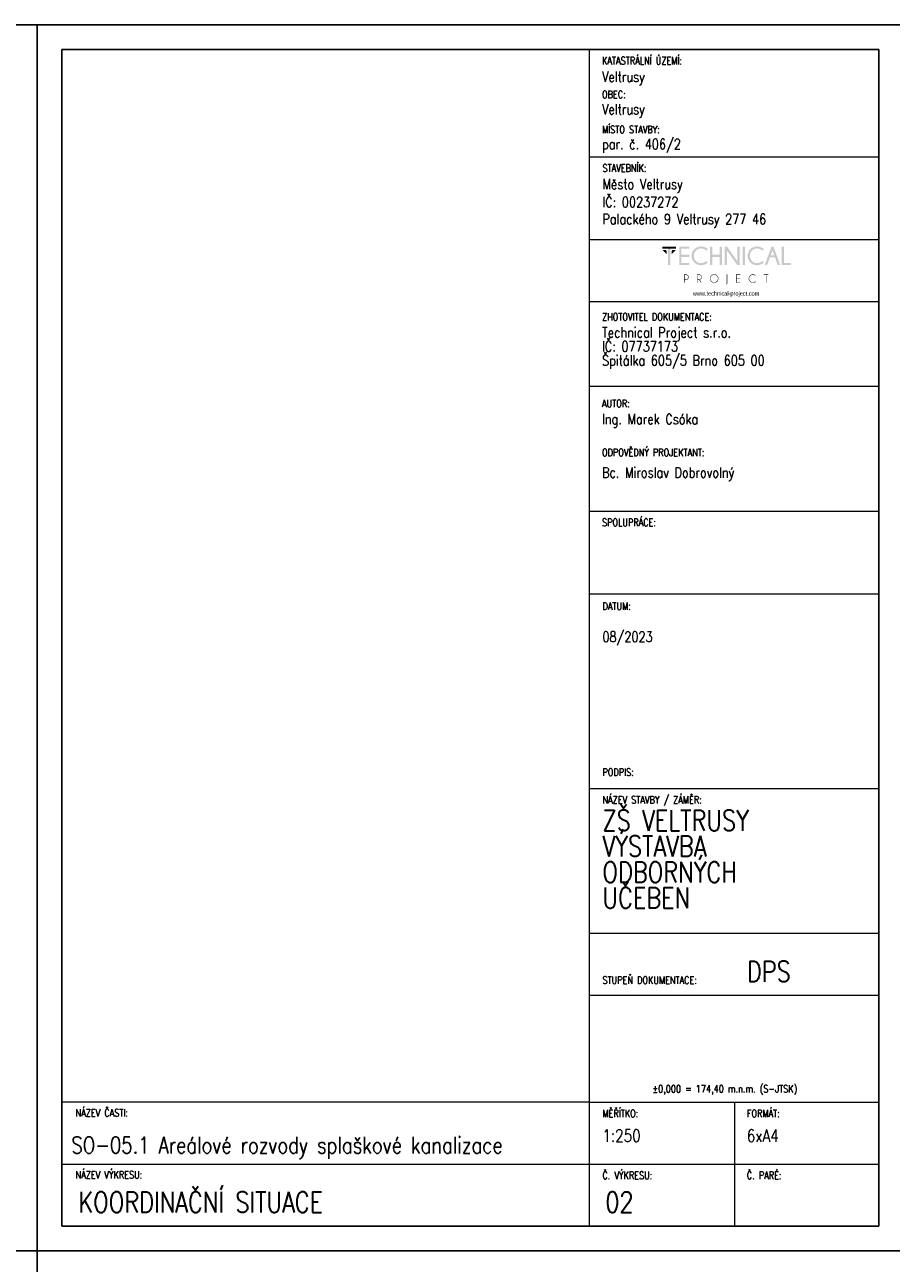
# Model space of a CAD drawing. Header units: millimetres. Extents: x -744 to 2301, y 2052 to 2943.
# Tile 11 of 31: x 408 to 618, y 2643 to 2943. Entities that reach past the tile are written whole.
import ezdxf

# ---------------------------------------------------------------- set-up
doc = ezdxf.new("R2010")
doc.units = ezdxf.units.MM
doc.header["$MEASUREMENT"] = 0
doc.layers.add('NETISK', color=7, linetype='Continuous', plot=False)
doc.layers.add('TP_01_Rozpiska', color=7, linetype='Continuous', lineweight=5)
doc.layers.add('Znojmoprojekt - Popisy.Znojmoprojekt', color=7, linetype='Continuous')
doc.styles.add('GENERATED_STYLE_4', font='arial.ttf')
doc.styles.add('ROMANS', font='romans.shx', dxfattribs={"width": 0.8})

# ---------------------------------------------------------------- blocks, each defined once
blk = doc.blocks.new('*U24')
for p, q in [((-210, 291), (-210, 297)), ((-204, 297), (-210, 297)), ((0, 297), (-210, 297)), ((-210, 297), (-210, 0)), ((0, 0), (0, 297)), ((-6, 297), (0, 297)), ((-6, 291), (-204, 291)), ((-204, 291), (-204, 6)), ((-6, 6), (-6, 291)), ((-210, 6), (-210, 0)), ((-204, 6), (-6, 6)), ((-210, 0), (0, 0))]:
    blk.add_line(p, q)
blk = doc.blocks.new('A$C01D51CA2')
at = {"layer": 'TP_01_Rozpiska'}
for points in [[(-45.09, 17.59), (-45.09, 16.91), (-40.45, 16.91), (-40.45, 17.59)], [(-43.15, 17.03), (-43.15, 11.39), (-42.38, 11.39), (-42.38, 17.03)], [(-36.03, 17.59), (-36.03, 16.91), (-38.63, 16.91), (-38.63, 14.83), (-36.03, 14.83), (-36.03, 14.15), (-38.63, 14.15), (-38.63, 12.08), (-36.03, 12.08), (-36.03, 11.39), (-39.4, 11.39), (-39.4, 17.59)], [(-28.26, 14.15), (-28.26, 11.39), (-29.05, 11.39), (-29.05, 17.59), (-28.26, 17.59), (-28.26, 14.83), (-25.73, 14.83), (-25.73, 17.59), (-24.94, 17.59), (-24.94, 11.39), (-25.73, 11.39), (-25.73, 14.15)], [(-23.29, 17.59), (-19.78, 12.64), (-19.78, 17.59), (-19, 17.59), (-19, 11.39), (-19.86, 11.39), (-23.29, 16.22), (-23.29, 11.39), (-24.07, 11.39), (-24.07, 17.59)], [(-18, 17.59), (-18, 11.39), (-17.23, 11.39), (-17.23, 17.59)], [(-4.92, 11.41), (-4.92, 17.59), (-4.14, 17.59), (-4.14, 12.08), (-1.91, 12.08), (-1.91, 11.41)], [(-45.09, 16.5), (-43.58, 14.97), (-43.58, 16.09), (-43.97, 16.5)], [(-40.45, 16.5), (-41.97, 14.97), (-41.97, 16.09), (-41.57, 16.5)], [(-18.85, 8.23), (-18.85, 8.07), (-20.1, 8.07), (-20.1, 6.92), (-18.85, 6.92), (-18.85, 6.76), (-20.1, 6.76), (-20.1, 5.6), (-18.85, 5.6), (-18.85, 5.44), (-20.25, 5.44), (-20.25, 8.23)], [(-10.06, 8.07), (-10.06, 5.44), (-10.22, 5.44), (-10.22, 8.07), (-10.93, 8.07), (-10.93, 8.23), (-9.35, 8.23), (-9.35, 8.07)]]:
    blk.add_hatch(color=256, dxfattribs=at).paths.add_polyline_path(points)
h = blk.add_hatch(color=256, dxfattribs=at)
edge = h.paths.add_edge_path()
edge.add_line((-30.26, 12.76), (-29.72, 12.28))
edge.add_spline(control_points=[(-29.72, 12.28), (-30.41, 11.65), (-31.18, 11.32), (-32.02, 11.32), (-32.02, 11.32), (-32.93, 11.32), (-33.68, 11.64), (-34.31, 12.26), (-34.31, 12.26), (-34.93, 12.89), (-35.23, 13.63), (-35.23, 14.5), (-35.23, 14.5), (-35.23, 15.35), (-34.93, 16.09), (-34.31, 16.72), (-34.31, 16.72), (-33.68, 17.36), (-32.93, 17.67), (-32.02, 17.67), (-32.02, 17.67), (-31.18, 17.67), (-30.41, 17.34), (-29.72, 16.7)], knot_values=[0, 0, 0, 0, 0.041667, 0.041667, 0.041667, 0.041767, 0.083333, 0.083333, 0.083333, 0.083433, 0.125, 0.125, 0.125, 0.1251, 0.166667, 0.166667, 0.166667, 0.166767, 0.208333, 0.208333, 0.208333, 0.208433, 1, 1, 1, 1], degree=3, periodic=0)
edge.add_line((-29.72, 16.7), (-30.26, 16.22))
edge.add_spline(control_points=[(-30.26, 16.22), (-30.82, 16.73), (-31.41, 16.98), (-32.02, 16.98), (-32.02, 16.98), (-32.68, 16.98), (-33.25, 16.73), (-33.73, 16.26), (-33.73, 16.26), (-34.21, 15.78), (-34.45, 15.19), (-34.45, 14.5), (-34.45, 14.5), (-34.45, 13.79), (-34.21, 13.22), (-33.73, 12.72), (-33.73, 12.72), (-33.25, 12.25), (-32.68, 12.02), (-32.02, 12.02), (-32.02, 12.02), (-31.41, 12.02), (-30.82, 12.26), (-30.26, 12.76)], knot_values=[0, 0, 0, 0, 0.041667, 0.041667, 0.041667, 0.041767, 0.083333, 0.083333, 0.083333, 0.083433, 0.125, 0.125, 0.125, 0.1251, 0.166667, 0.166667, 0.166667, 0.166767, 0.208333, 0.208333, 0.208333, 0.208433, 1, 1, 1, 1], degree=3, periodic=0)
h = blk.add_hatch(color=256, dxfattribs=at)
edge = h.paths.add_edge_path()
edge.add_line((-11.41, 12.76), (-10.87, 12.28))
edge.add_spline(control_points=[(-10.87, 12.28), (-11.56, 11.65), (-12.33, 11.32), (-13.17, 11.32), (-13.17, 11.32), (-14.07, 11.32), (-14.83, 11.64), (-15.45, 12.26), (-15.45, 12.26), (-16.08, 12.89), (-16.37, 13.63), (-16.37, 14.5), (-16.37, 14.5), (-16.37, 15.35), (-16.08, 16.09), (-15.45, 16.72), (-15.45, 16.72), (-14.83, 17.36), (-14.07, 17.67), (-13.17, 17.67), (-13.17, 17.67), (-12.33, 17.67), (-11.56, 17.34), (-10.87, 16.7)], knot_values=[0, 0, 0, 0, 0.041667, 0.041667, 0.041667, 0.041767, 0.083333, 0.083333, 0.083333, 0.083433, 0.125, 0.125, 0.125, 0.1251, 0.166667, 0.166667, 0.166667, 0.166767, 0.208333, 0.208333, 0.208333, 0.208433, 1, 1, 1, 1], degree=3, periodic=0)
edge.add_line((-10.87, 16.7), (-11.41, 16.22))
edge.add_spline(control_points=[(-11.41, 16.22), (-11.97, 16.73), (-12.56, 16.98), (-13.17, 16.98), (-13.17, 16.98), (-13.82, 16.98), (-14.4, 16.73), (-14.88, 16.26), (-14.88, 16.26), (-15.35, 15.78), (-15.6, 15.19), (-15.6, 14.5), (-15.6, 14.5), (-15.6, 13.79), (-15.35, 13.22), (-14.88, 12.72), (-14.88, 12.72), (-14.4, 12.25), (-13.82, 12.02), (-13.17, 12.02), (-13.17, 12.02), (-12.56, 12.02), (-11.97, 12.26), (-11.41, 12.76)], knot_values=[0, 0, 0, 0, 0.041667, 0.041667, 0.041667, 0.041767, 0.083333, 0.083333, 0.083333, 0.083433, 0.125, 0.125, 0.125, 0.1251, 0.166667, 0.166667, 0.166667, 0.166767, 0.208333, 0.208333, 0.208333, 0.208433, 1, 1, 1, 1], degree=3, periodic=0)
h = blk.add_hatch(color=256, dxfattribs=at)
h.paths.add_polyline_path([(-7.4, 14.65), (-7.99, 16.29), (-8.6, 14.65)])
h.paths.add_polyline_path([(-7.64, 17.59), (-5.41, 11.41), (-6.21, 11.41), (-7.15, 13.97), (-8.83, 13.97), (-9.78, 11.41), (-10.6, 11.41), (-8.33, 17.59)])
h = blk.add_hatch(color=256, dxfattribs=at)
edge = h.paths.add_edge_path()
edge.add_line((-37.56, 8.07), (-37.56, 6.57))
edge.add_line((-37.56, 6.57), (-37.08, 6.57))
edge.add_spline(control_points=[(-37.08, 6.57), (-36.89, 6.57), (-36.71, 6.64), (-36.56, 6.79), (-36.56, 6.79), (-36.41, 6.94), (-36.34, 7.12), (-36.34, 7.33), (-36.34, 7.33), (-36.34, 7.53), (-36.41, 7.71), (-36.56, 7.86), (-36.56, 7.86), (-36.71, 8), (-36.89, 8.07), (-37.08, 8.07)], knot_values=[0, 0, 0, 0, 0.0625, 0.0625, 0.0625, 0.0626, 0.125, 0.125, 0.125, 0.1251, 0.1875, 0.1875, 0.1875, 0.1876, 1, 1, 1, 1], degree=3, periodic=0)
edge.add_line((-37.08, 8.07), (-37.56, 8.07))
edge = h.paths.add_edge_path()
edge.add_line((-37.56, 6.41), (-37.56, 5.44))
edge.add_line((-37.56, 5.44), (-37.73, 5.44))
edge.add_line((-37.73, 5.44), (-37.73, 8.23))
edge.add_line((-37.73, 8.23), (-36.99, 8.23))
edge.add_spline(control_points=[(-36.99, 8.23), (-36.77, 8.2), (-36.59, 8.12), (-36.44, 7.97), (-36.44, 7.97), (-36.28, 7.79), (-36.18, 7.58), (-36.18, 7.33), (-36.18, 7.33), (-36.18, 7.07), (-36.28, 6.85), (-36.44, 6.67), (-36.44, 6.67), (-36.62, 6.51), (-36.84, 6.41), (-37.08, 6.41)], knot_values=[0, 0, 0, 0, 0.0625, 0.0625, 0.0625, 0.0626, 0.125, 0.125, 0.125, 0.1251, 0.1875, 0.1875, 0.1875, 0.1876, 1, 1, 1, 1], degree=3, periodic=0)
edge.add_line((-37.08, 6.41), (-37.56, 6.41))
h = blk.add_hatch(color=256, dxfattribs=at)
edge = h.paths.add_edge_path()
edge.add_line((-33.17, 8.07), (-33.17, 6.57))
edge.add_line((-33.17, 6.57), (-32.71, 6.57))
edge.add_spline(control_points=[(-32.71, 6.57), (-32.5, 6.57), (-32.32, 6.64), (-32.17, 6.79), (-32.17, 6.79), (-32.02, 6.94), (-31.96, 7.12), (-31.96, 7.33), (-31.96, 7.33), (-31.96, 7.53), (-32.02, 7.71), (-32.17, 7.86), (-32.17, 7.86), (-32.32, 8), (-32.5, 8.07), (-32.71, 8.07)], knot_values=[0, 0, 0, 0, 0.0625, 0.0625, 0.0625, 0.0626, 0.125, 0.125, 0.125, 0.1251, 0.1875, 0.1875, 0.1875, 0.1876, 1, 1, 1, 1], degree=3, periodic=0)
edge.add_line((-32.71, 8.07), (-33.17, 8.07))
edge = h.paths.add_edge_path()
edge.add_line((-32.66, 6.41), (-33.17, 6.41))
edge.add_line((-33.17, 6.41), (-33.17, 5.44))
edge.add_line((-33.17, 5.44), (-33.34, 5.44))
edge.add_line((-33.34, 5.44), (-33.34, 8.23))
edge.add_line((-33.34, 8.23), (-32.61, 8.23))
edge.add_spline(control_points=[(-32.61, 8.23), (-32.4, 8.2), (-32.22, 8.12), (-32.07, 7.97), (-32.07, 7.97), (-31.89, 7.79), (-31.79, 7.58), (-31.79, 7.33), (-31.79, 7.33), (-31.79, 7.07), (-31.89, 6.85), (-32.07, 6.69), (-32.07, 6.69), (-32.19, 6.56), (-32.33, 6.48), (-32.48, 6.44)], knot_values=[0, 0, 0, 0, 0.0625, 0.0625, 0.0625, 0.0626, 0.125, 0.125, 0.125, 0.1251, 0.1875, 0.1875, 0.1875, 0.1876, 1, 1, 1, 1], degree=3, periodic=0)
edge.add_line((-32.48, 6.44), (-31.84, 5.44))
edge.add_line((-31.84, 5.44), (-32.04, 5.44))
edge.add_line((-32.04, 5.44), (-32.66, 6.41))
h = blk.add_hatch(color=256, dxfattribs=at)
edge = h.paths.add_edge_path()
edge.add_spline(control_points=[(-27.62, 8.12), (-27.98, 8.12), (-28.27, 7.99), (-28.52, 7.74), (-28.52, 7.74), (-28.77, 7.49), (-28.9, 7.2), (-28.9, 6.84), (-28.9, 6.84), (-28.9, 6.49), (-28.77, 6.2), (-28.52, 5.95), (-28.52, 5.95), (-28.27, 5.7), (-27.98, 5.57), (-27.62, 5.57), (-27.62, 5.57), (-27.27, 5.57), (-26.98, 5.7), (-26.73, 5.95), (-26.73, 5.95), (-26.47, 6.2), (-26.35, 6.49), (-26.35, 6.84), (-26.35, 6.84), (-26.35, 7.2), (-26.47, 7.49), (-26.73, 7.74), (-26.73, 7.74), (-26.98, 7.99), (-27.27, 8.12), (-27.62, 8.12)], knot_values=[0, 0, 0, 0, 0.03125, 0.03125, 0.03125, 0.03135, 0.0625, 0.0625, 0.0625, 0.0626, 0.09375, 0.09375, 0.09375, 0.09385, 0.125, 0.125, 0.125, 0.1251, 0.15625, 0.15625, 0.15625, 0.15635, 0.1875, 0.1875, 0.1875, 0.1876, 0.21875, 0.21875, 0.21875, 0.21885, 1, 1, 1, 1], degree=3, periodic=0)
edge = h.paths.add_edge_path()
edge.add_spline(control_points=[(-26.61, 7.86), (-26.33, 7.58), (-26.19, 7.23), (-26.19, 6.84), (-26.19, 6.84), (-26.19, 6.44), (-26.33, 6.11), (-26.61, 5.83), (-26.61, 5.83), (-26.89, 5.56), (-27.22, 5.41), (-27.62, 5.41), (-27.62, 5.41), (-28.01, 5.41), (-28.36, 5.56), (-28.64, 5.83), (-28.64, 5.83), (-28.91, 6.11), (-29.05, 6.44), (-29.05, 6.84), (-29.05, 6.84), (-29.05, 7.23), (-28.91, 7.58), (-28.64, 7.86), (-28.64, 7.86), (-28.36, 8.14), (-28.01, 8.28), (-27.62, 8.28), (-27.62, 8.28), (-27.22, 8.28), (-26.89, 8.14), (-26.61, 7.86)], knot_values=[0, 0, 0, 0, 0.03125, 0.03125, 0.03125, 0.03135, 0.0625, 0.0625, 0.0625, 0.0626, 0.09375, 0.09375, 0.09375, 0.09385, 0.125, 0.125, 0.125, 0.1251, 0.15625, 0.15625, 0.15625, 0.15635, 0.1875, 0.1875, 0.1875, 0.1876, 0.21875, 0.21875, 0.21875, 0.21885, 1, 1, 1, 1], degree=3, periodic=0)
h = blk.add_hatch(color=256, dxfattribs=at)
edge = h.paths.add_edge_path()
edge.add_spline(control_points=[(-23.19, 5.39), (-23.19, 5.24), (-23.24, 5.13), (-23.34, 5.05), (-23.34, 5.05), (-23.44, 4.95), (-23.56, 4.9), (-23.69, 4.9)], knot_values=[0, 0, 0, 0, 0.125, 0.125, 0.125, 0.1251, 1, 1, 1, 1], degree=3, periodic=0)
edge.add_line((-23.69, 4.9), (-23.69, 5.05))
edge.add_spline(control_points=[(-23.69, 5.05), (-23.59, 5.05), (-23.52, 5.08), (-23.44, 5.14), (-23.44, 5.14), (-23.39, 5.21), (-23.36, 5.29), (-23.36, 5.41)], knot_values=[0, 0, 0, 0, 0.125, 0.125, 0.125, 0.1251, 1, 1, 1, 1], degree=3, periodic=0)
edge.add_line((-23.36, 5.41), (-23.36, 8.23))
edge.add_line((-23.36, 8.23), (-23.19, 8.23))
edge.add_line((-23.19, 8.23), (-23.19, 5.39))
h = blk.add_hatch(color=256, dxfattribs=at)
edge = h.paths.add_edge_path()
edge.add_line((-13.73, 5.88), (-13.61, 5.79))
edge.add_spline(control_points=[(-13.61, 5.79), (-13.87, 5.54), (-14.2, 5.41), (-14.56, 5.41), (-14.56, 5.41), (-14.96, 5.41), (-15.3, 5.56), (-15.58, 5.83), (-15.58, 5.83), (-15.86, 6.11), (-15.99, 6.44), (-15.99, 6.84), (-15.99, 6.84), (-15.99, 7.23), (-15.86, 7.58), (-15.58, 7.86), (-15.58, 7.86), (-15.3, 8.14), (-14.96, 8.27), (-14.56, 8.27), (-14.56, 8.27), (-14.2, 8.27), (-13.87, 8.15), (-13.61, 7.89)], knot_values=[0, 0, 0, 0, 0.041667, 0.041667, 0.041667, 0.041767, 0.083333, 0.083333, 0.083333, 0.083433, 0.125, 0.125, 0.125, 0.1251, 0.166667, 0.166667, 0.166667, 0.166767, 0.208333, 0.208333, 0.208333, 0.208433, 1, 1, 1, 1], degree=3, periodic=0)
edge.add_line((-13.61, 7.89), (-13.73, 7.79))
edge.add_spline(control_points=[(-13.73, 7.79), (-13.97, 8), (-14.25, 8.1), (-14.56, 8.1), (-14.56, 8.1), (-14.93, 8.1), (-15.22, 7.99), (-15.47, 7.74), (-15.47, 7.74), (-15.72, 7.49), (-15.85, 7.2), (-15.85, 6.84), (-15.85, 6.84), (-15.85, 6.49), (-15.72, 6.2), (-15.47, 5.95), (-15.47, 5.95), (-15.22, 5.7), (-14.93, 5.57), (-14.56, 5.57), (-14.56, 5.57), (-14.25, 5.57), (-13.97, 5.67), (-13.73, 5.88)], knot_values=[0, 0, 0, 0, 0.041667, 0.041667, 0.041667, 0.041767, 0.083333, 0.083333, 0.083333, 0.083433, 0.125, 0.125, 0.125, 0.1251, 0.166667, 0.166667, 0.166667, 0.166767, 0.208333, 0.208333, 0.208333, 0.208433, 1, 1, 1, 1], degree=3, periodic=0)
at = {"layer": 'Znojmoprojekt - Popisy.Znojmoprojekt', "color": 7, "linetype": 'Continuous', "lineweight": 13, "insert": (-23.61, 1.59), "char_height": 1.5, "width": 19.5072, "attachment_point": 5, "style": 'GENERATED_STYLE_4'}
blk.add_mtext('\\A1;{\\fBahnschrift Light|b0|i0|c238|p34;\\W0.75;www.technical-project.com}', dxfattribs=at)

msp = doc.modelspace()

# ---------------------------------------------------------------- linework, layer by layer
at = {"layer": 'TP_01_Rozpiska'}
for p, q in [((544.88, 2651.81), (544.88, 2936.81)), ((544.88, 2936.81), (614.98, 2936.81)), ((544.88, 2910.81), (614.98, 2910.81)), ((544.88, 2890.81), (614.88, 2890.81)), ((544.88, 2875.74), (614.88, 2875.74)), ((544.88, 2855.29), (614.88, 2855.29)), ((544.88, 2824.98), (614.88, 2824.98)), ((544.88, 2804.98), (614.88, 2804.98)), ((544.88, 2757.78), (614.98, 2757.78)), ((544.88, 2722.78), (614.98, 2722.78)), ((544.88, 2681.81), (416.98, 2681.81)), ((416.98, 2651.81), (416.98, 2681.81)), ((544.88, 2681.81), (614.98, 2681.81)), ((579.98, 2681.81), (579.98, 2651.81)), ((416.98, 2666.81), (614.98, 2666.81))]:
    msp.add_line(p, q, dxfattribs=at)
at = {"layer": 'TP_01_Rozpiska', "color": 7, "linetype": 'Continuous', "lineweight": 13}
msp.add_line((544.88, 2707.78), (614.98, 2707.78), dxfattribs=at)

# ---------------------------------------------------------------- block references
at = {"xscale": 0.7200000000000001, "yscale": 0.7200000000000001, "zscale": 0.7200000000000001}
msp.add_blockref('A$C01D51CA2', (594.95, 2876.4), dxfattribs=at)
at = {"layer": 'NETISK'}
for p in [(410.98, 2645.81), (620.98, 2645.81), (410.98, 2348.81), (620.98, 2348.81)]:
    msp.add_blockref('*U24', p, dxfattribs=at)

# ---------------------------------------------------------------- texts
at = {"color": 7, "linetype": 'Continuous', "lineweight": 0, "char_height": 1.8, "attachment_point": 1, "style": 'ROMANS'}
for s, insert in [('\\A1;KATASTRÁLNÍ ÚZEMÍ:', (547.88, 2935)), ('\\A1;OBEC:', (547.88, 2926.84)), ('\\A1;MÍSTO STAVBY:', (547.88, 2918.33)), ('\\A1;STAVEBNÍK:', (547.98, 2909)), ('\\A1;ZHOTOVITEL DOKUMENTACE:', (547.88, 2872.94)), ('\\A1;AUTOR:', (547.88, 2851.96)), ('\\A1;ODPOVĚDNÝ PROJEKTANT:', (547.88, 2840.1)), ('\\A1;SPOLUPRÁCE:', (547.88, 2823.17)), ('\\A1;DATUM:', (547.98, 2802.88)), ('\\A1;PODPIS:', (547.98, 2762.66)), ('\\A1;NÁZEV STAVBY / ZÁMĚR:', (547.98, 2755.97)), ('\\A1;STUPEŇ DOKUMENTACE:', (547.98, 2712.3)), ('\\A1;±0,000 = 174,40 m.n.m. (S-JTSK)', (560.12, 2685.98)), ('\\A1;NÁZEV ČASTI:', (420.29, 2680.14)), ('\\A1;{\\Fromand|c238;MĚŘÍTKO:}', (547.98, 2680)), ('\\A1;FORMÁT:', (582.98, 2680)), ('\\A1;NÁZEV VÝKRESU:', (420.29, 2665.14)), ('\\A1;{\\Fromand|c238;Č. VÝKRESU:}', (547.98, 2665)), ('\\A1;{\\Fromand|c238;Č. PARÉ:}', (582.98, 2665))]:
    msp.add_mtext(s, dxfattribs=dict(at, insert=insert))
at = {"color": 7, "linetype": 'Continuous', "lineweight": 25, "style": 'ROMANS'}
for s, insert, char_height, attachment_point in [('\\A1;Veltrusy', (547.88, 2928.12), 2.5, 7), ('\\A1;Veltrusy', (547.88, 2920.26), 2.5, 7), ('\\A1;par. č. 406/2', (547.88, 2911.81), 2.5, 7), ('\\A1;Město Veltrusy', (547.98, 2902.12), 2.5, 7), ('\\A1;IČ: 00237272', (547.98, 2898.6), 2.5, 7), ('\\A1;Palackého 9 Veltrusy 277 46', (547.98, 2893.65), 2.5, 7), ('\\A1;Ing. Marek Csóka', (547.88, 2848.54), 2.5, 1), ('\\A1;08/2023', (547.98, 2795.8), 2.5, 1), ('\\A1;DPS', (582.98, 2715.96), 5, 1), ('\\A1;SO-05.1 Areálové rozvody splaškové kanalizace', (419.3, 2673.42), 4, 1), ('\\A1;1:250', (547.98, 2675.21), 3, 1), ('\\A1;6xA4', (582.98, 2675.19), 3, 1), ('\\A1;KOORDINAČNÍ SITUACE', (420.96, 2660.08), 5, 1), ('\\A1;02', (548.68, 2660.08), 5, 1)]:
    msp.add_mtext(s, dxfattribs=dict(at, insert=insert, char_height=char_height, attachment_point=attachment_point))
at = {"color": 7, "linetype": 'Continuous', "lineweight": 25, "char_height": 2.5, "attachment_point": 1, "style": 'ROMANS'}
for s, insert, line_spacing_factor in [('\\A1;Technical Project s.r.o.\\PIČ: 07737173\\PŠpitálka 605/5 Brno 605 00', (547.88, 2869.52), 0.811616), ('\\A1;Bc. Miroslav Dobrovolný', (547.88, 2835.59), 0.783211)]:
    msp.add_mtext(s, dxfattribs=dict(at, insert=insert, line_spacing_factor=line_spacing_factor))
at = {"color": 7, "linetype": 'Continuous', "lineweight": 25, "insert": (547.98, 2752.57), "char_height": 5, "width": 48.0061, "attachment_point": 1, "line_spacing_factor": 0.75, "style": 'ROMANS'}
msp.add_mtext('\\A1;ZŠ VELTRUSY  VÝSTAVBA \\PODBORNÝCH \\PUČEBEN', dxfattribs=at)

doc.saveas('drawing.dxf')
